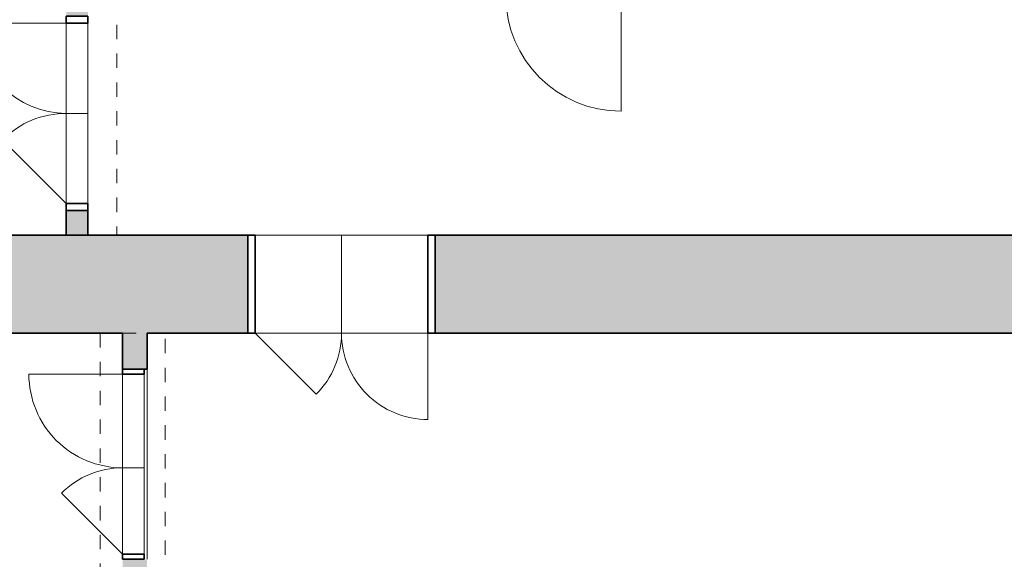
# Model space of a CAD drawing. Header units: metres. Extents: x -0.2 to 44.7, y -1.3 to 28.
# Tile 8 of 17: x 21.4 to 28.2, y 6.1 to 9.9. Entities that reach past the tile are written whole.
import ezdxf

# ---------------------------------------------------------------- set-up
doc = ezdxf.new("R2010")
doc.units = ezdxf.units.M
doc.linetypes.add('AV - Cerch_ 1 tecka 4mm', pattern=[0.006, 0.004, -0.001, 0, -0.001])
doc.layers.add('AV-SRAFY', color=7, linetype='Continuous', lineweight=35)
doc.layers.add('AV-STAVBA', color=7, linetype='Continuous', lineweight=18)

# ---------------------------------------------------------------- blocks, each defined once
blk = doc.blocks.new('DO_2-L_Ocel_ - 1250x1970-985810-2NP')
at = {"layer": 'AV-STAVBA', "color": 254, "true_color": 0xcccccc}
for p, q in [((0.65, 0.7349), (0.65, 0.085)), ((-0.6, 0.085), (-0.1757, 0.5093)), ((-0.635, 0.085), (-0.635, -0.065)), ((-0.6, 0.085), (0.65, 0.085)), ((0, 0.085), (0, -0.065)), ((0.685, 0.085), (0.685, -0.065)), ((-0.6, -0.065), (0.65, -0.065))]:
    blk.add_line(p, q, dxfattribs=at)
at = {"layer": 'AV-STAVBA', "color": 254, "lineweight": 35, "true_color": 0xcccccc}
for p, q in [((-0.6, 0.085), (-0.635, 0.085)), ((-0.635, 0.085), (-0.635, -0.065)), ((-0.6, -0.065), (-0.6, 0.085)), ((0.685, 0.085), (0.65, 0.085)), ((0.65, 0.085), (0.65, -0.065)), ((0.685, -0.065), (0.685, 0.085)), ((-0.635, -0.065), (-0.6, -0.065)), ((0.65, -0.065), (0.685, -0.065))]:
    blk.add_line(p, q, dxfattribs=at)
at = {"layer": 'AV-STAVBA', "color": 254, "linetype": 'AV - Cerch_ 1 tecka 4mm', "true_color": 0xcccccc}
for p, q in [((-0.635, 0.085), (0.685, 0.085)), ((-0.6, 0.085), (0.65, 0.085)), ((-0.6, -0.065), (0.65, -0.065)), ((-0.635, -0.085), (0.685, -0.085))]:
    blk.add_line(p, q, dxfattribs=at)
at = {"layer": 'AV-STAVBA', "color": 254, "true_color": 0xcccccc}
for centre, radius, start, end in [((0.6499, 0.085), 0.6499, 89.9951, 180), ((-0.6, 0.085), 0.6, 360, 45)]:
    blk.add_arc(centre, radius, start, end, dxfattribs=at)
blk = doc.blocks.new('DO_2-P_Obl__členěné_222 - 1200x2700_zdobné-984504-2NP')
at = {"layer": 'AV-STAVBA', "color": 254, "true_color": 0xcccccc}
for p, q in [((-0.6, 0.81), (-0.6, 0.21)), ((0.6, 0.21), (0.1757, 0.6343)), ((-0.6, 0.21), (0.6, 0.21)), ((-0.6, -0.47), (-0.6, 0.21)), ((0, 0.21), (0, -0.47)), ((0.6, -0.47), (0.6, 0.21)), ((-0.65, -0.47), (-0.6, -0.47)), ((-0.6, -0.47), (0.6, -0.47)), ((0.6, -0.47), (0.65, -0.47))]:
    blk.add_line(p, q, dxfattribs=at)
at = {"layer": 'AV-STAVBA', "color": 254, "lineweight": 35, "true_color": 0xcccccc}
for p, q in [((-0.6, 0.21), (-0.65, 0.21)), ((-0.65, 0.21), (-0.65, -0.47)), ((-0.6, -0.47), (-0.6, 0.21)), ((0.65, 0.21), (0.6, 0.21)), ((0.6, 0.21), (0.6, -0.47)), ((0.65, -0.47), (0.65, 0.21)), ((-0.65, -0.47), (-0.6, -0.47)), ((0.6, -0.47), (0.65, -0.47))]:
    blk.add_line(p, q, dxfattribs=at)
at = {"layer": 'AV-STAVBA', "color": 254, "linetype": 'AV - Cerch_ 1 tecka 4mm', "true_color": 0xcccccc}
for p, q in [((-0.6, 0.21), (0.6, 0.21)), ((-0.65, -0.47), (0.65, -0.47)), ((-0.6, -0.47), (0.6, -0.47))]:
    blk.add_line(p, q, dxfattribs=at)
at = {"layer": 'AV-STAVBA', "color": 254, "true_color": 0xcccccc}
for centre, start, end in [((-0.6, 0.21), 360, 90), ((0.6, 0.21), 135, 180)]:
    blk.add_arc(centre, 0.6, start, end, dxfattribs=at)
blk = doc.blocks.new('DO_1-P_Ocel_ - 800x1970_150-917843-2NP')
at = {"layer": 'AV-STAVBA', "color": 254, "true_color": 0xcccccc}
for p, q in [((-0.4, 0.875), (-0.4, 0.075)), ((-0.4, 0.075), (0.4, 0.075)), ((-0.4, -0.075), (0.4, -0.075))]:
    blk.add_line(p, q, dxfattribs=at)
at = {"layer": 'AV-STAVBA', "color": 254, "linetype": 'AV - Cerch_ 1 tecka 4mm', "true_color": 0xcccccc}
for p, q in [((-0.45, 0.075), (0.45, 0.075)), ((-0.4, 0.075), (0.4, 0.075)), ((-0.45, -0.075), (0.45, -0.075)), ((-0.4, -0.075), (0.4, -0.075))]:
    blk.add_line(p, q, dxfattribs=at)
at = {"layer": 'AV-STAVBA', "color": 254, "lineweight": 35, "true_color": 0xcccccc}
for p, q in [((-0.4, 0.075), (-0.45, 0.075)), ((-0.45, 0.075), (-0.45, -0.075)), ((-0.4, -0.075), (-0.4, 0.075)), ((0.45, 0.075), (0.4, 0.075)), ((0.4, 0.075), (0.4, -0.075)), ((0.45, -0.075), (0.45, 0.075)), ((-0.45, -0.075), (-0.4, -0.075)), ((0.4, -0.075), (0.45, -0.075))]:
    blk.add_line(p, q, dxfattribs=at)
at = {"layer": 'AV-STAVBA', "color": 254, "true_color": 0xcccccc}
blk.add_arc((-0.4, 0.075), 0.8, 0, 90, dxfattribs=at)
blk = doc.blocks.new('GM_Otvor_obdélníkový - 1660x3000-988376-2NP')
at = {"layer": 'AV-STAVBA', "color": 254, "linetype": 'AV - Cerch_ 1 tecka 4mm', "lineweight": 13, "true_color": 0xcccccc}
for p, q in [((-0.83, 0.175), (0.83, 0.175)), ((-0.83, -0.175), (0.83, -0.175)), ((-0.83, -0.175), (0.83, -0.175))]:
    blk.add_line(p, q, dxfattribs=at)
blk = doc.blocks.new('DO_2-L_Obl__členěné_prosklené_222 - 1250x2750-993052-2NP')
at = {"layer": 'AV-STAVBA', "color": 254, "true_color": 0xcccccc}
for p, q in [((0.625, 0.57), (0.625, -0.055)), ((-0.625, -0.055), (-0.1831, 0.3869)), ((-0.625, -0.055), (0.625, -0.055)), ((-0.625, -0.205), (-0.625, -0.055)), ((0, -0.055), (0, -0.205)), ((0.625, -0.205), (0.625, -0.055)), ((-0.675, -0.205), (-0.625, -0.205)), ((-0.625, -0.205), (0.625, -0.205)), ((0.625, -0.205), (0.675, -0.205))]:
    blk.add_line(p, q, dxfattribs=at)
at = {"layer": 'AV-STAVBA', "color": 254, "lineweight": 35, "true_color": 0xcccccc}
for p, q in [((-0.625, -0.055), (-0.675, -0.055)), ((-0.675, -0.055), (-0.675, -0.205)), ((-0.625, -0.205), (-0.625, -0.055)), ((0.675, -0.055), (0.625, -0.055)), ((0.625, -0.055), (0.625, -0.205)), ((0.675, -0.205), (0.675, -0.055)), ((-0.675, -0.205), (-0.625, -0.205)), ((0.625, -0.205), (0.675, -0.205))]:
    blk.add_line(p, q, dxfattribs=at)
at = {"layer": 'AV-STAVBA', "color": 254, "linetype": 'AV - Cerch_ 1 tecka 4mm', "true_color": 0xcccccc}
for p, q in [((-0.625, -0.055), (0.625, -0.055)), ((-0.675, -0.205), (0.675, -0.205)), ((-0.625, -0.205), (0.625, -0.205))]:
    blk.add_line(p, q, dxfattribs=at)
at = {"layer": 'AV-STAVBA', "color": 254, "true_color": 0xcccccc}
for centre, start, end in [((0.625, -0.055), 90, 180), ((-0.625, -0.055), 360, 45)]:
    blk.add_arc(centre, 0.625, start, end, dxfattribs=at)
blk = doc.blocks.new('SFR_Trám_obdelník - 450_490-1397426-2NP')
at = {"layer": 'AV-STAVBA', "color": 254, "linetype": 'AV - Cerch_ 1 tecka 4mm', "lineweight": 13, "true_color": 0xcccccc}
for p, q in [((3.27, 0.225), (-3.27, 0.225)), ((-3.27, 0.225), (-3.27, -0.225)), ((3.27, -0.225), (3.27, 0.225)), ((-3.27, -0.225), (3.27, -0.225))]:
    blk.add_line(p, q, dxfattribs=at)
blk = doc.blocks.new('D0089 - 1514 - OÚPSŘ_Benešova_rvt-1-2NP')
at = {"layer": 'AV-SRAFY', "lineweight": 18, "true_color": 0xcccccc}
h = blk.add_hatch(color=254, dxfattribs=at)
h.paths.add_polyline_path([(21.7248, 8.3782), (21.8748, 8.3782), (21.8748, 8.5482), (21.7248, 8.5482)])
h.paths.add_polyline_path([(21.8748, 9.8982), (21.8748, 10.0382), (21.7248, 10.0382), (21.7248, 9.8982)])
h = blk.add_hatch(color=254, dxfattribs=at)
h.paths.add_polyline_path([(34.5474, 7.6982), (34.5474, 8.3782), (31.2824, 8.3782), (31.2824, 7.6982), (34.1048, 7.6982)])
h.paths.add_polyline_path([(39.2348, 7.6982), (39.2348, 8.3782), (35.9474, 8.3782), (35.9474, 7.6982)])
h.paths.add_polyline_path([(17.9671, 7.6982), (18.0686, 7.6982), (18.0686, 7.8732), (18.7186, 7.8732), (18.7186, 7.6982), (19.0448, 7.6982), (19.0448, 8.3782), (17.7648, 8.3782), (17.7648, 7.6982)])
h.paths.add_polyline_path([(20.4448, 7.6982), (22.9848, 7.6982), (22.9848, 8.3782), (20.4448, 8.3782)])
h.paths.add_polyline_path([(29.9324, 7.6982), (29.9324, 8.3782), (24.2848, 8.3782), (24.2848, 7.6982), (28.6648, 7.6982)])
h = blk.add_hatch(color=254, dxfattribs=at)
h.paths.add_polyline_path([(22.1148, 1.1582), (22.2848, 1.1582), (22.2848, 6.1282), (22.1148, 6.1282), (22.1148, 1.4243)])
h.paths.add_polyline_path([(22.1148, 7.4482), (22.2848, 7.4482), (22.2848, 7.6982), (22.1148, 7.6982)])
at = {"layer": 'AV-STAVBA', "color": 254, "true_color": 0xcccccc}
for p, q in [((21.7248, 8.5982), (21.7248, 9.8482)), ((21.7248, 8.5982), (21.7248, 9.8482)), ((21.8748, 9.8482), (21.8748, 8.5982)), ((21.8748, 9.8482), (21.8748, 8.5982)), ((24.2348, 7.6982), (23.0348, 7.6982)), ((24.2348, 7.6982), (23.0348, 7.6982)), ((22.1148, 6.1632), (22.1148, 7.4132)), ((22.1148, 6.1632), (22.1148, 7.4132)), ((22.2848, 7.4482), (22.2848, 6.1282)), ((22.2848, 7.4482), (22.2848, 6.1282))]:
    blk.add_line(p, q, dxfattribs=at)
at = {"layer": 'AV-STAVBA', "color": 254, "lineweight": 35, "true_color": 0xcccccc}
for p, q in [((21.7248, 8.5482), (21.7248, 8.3782)), ((21.8748, 8.3782), (21.8748, 8.5482)), ((22.9848, 8.3782), (20.4448, 8.3782)), ((21.7248, 8.3782), (21.8748, 8.3782)), ((29.9324, 8.3782), (24.2848, 8.3782)), ((20.4448, 7.6982), (22.1148, 7.6982)), ((22.1148, 7.6982), (22.1148, 7.4482)), ((22.2848, 7.6982), (22.9848, 7.6982)), ((22.2848, 7.4482), (22.2848, 7.6982)), ((24.2848, 7.6982), (28.5148, 7.6982)), ((22.2648, 7.4482), (22.2848, 7.4482))]:
    blk.add_line(p, q, dxfattribs=at)
at = {"layer": 'AV-STAVBA', "color": 254, "lineweight": 18, "true_color": 0xcccccc}
for name, p, rotation in [('DO_1-P_Ocel_ - 800x1970_150-917843-2NP', (25.1748, 10.1132), 180), ('GM_Otvor_obdélníkový - 1660x3000-988376-2NP', (21.8998, 9.2082), 269.9999999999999), ('DO_2-L_Obl__členěné_prosklené_222 - 1250x2750-993052-2NP', (21.6698, 9.2232), 89.99999999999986), ('DO_2-P_Obl__členěné_222 - 1200x2700_zdobné-984504-2NP', (23.6348, 7.9082), 180), ('SFR_Trám_obdelník - 450_490-1397426-2NP', (22.1848, 4.4282), 89.99999999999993), ('DO_2-L_Ocel_ - 1250x1970-985810-2NP', (22.1998, 6.7632), 89.99999999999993)]:
    blk.add_blockref(name, p, dxfattribs=dict(at, rotation=rotation))

msp = doc.modelspace()

# ---------------------------------------------------------------- block references
at = {"lineweight": 5}
msp.add_blockref('D0089 - 1514 - OÚPSŘ_Benešova_rvt-1-2NP', (0, 0), dxfattribs=at)

doc.saveas('drawing.dxf')
